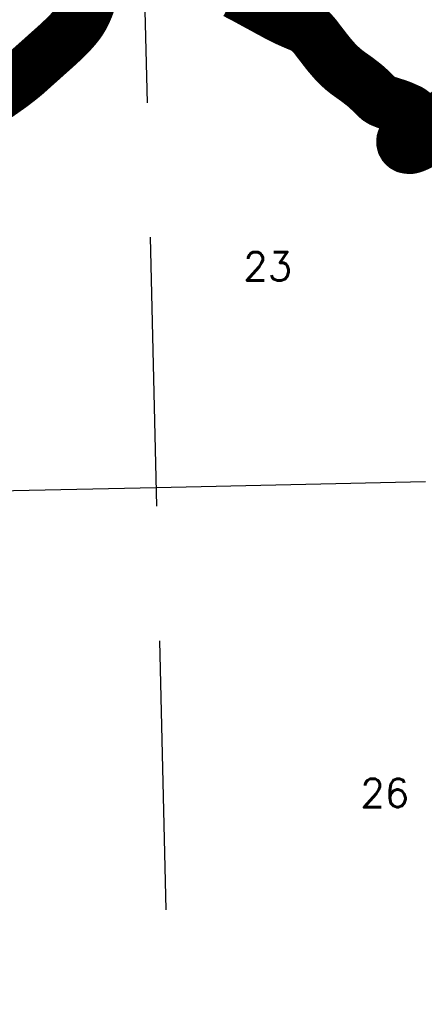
# Model space of a CAD drawing. Header units: feet. Extents: x 18803 to 104580, y -6601 to 116448.
# Tile 45 of 95: x 38843 to 42598, y 89604 to 98752. Entities that reach past the tile are written whole.
import ezdxf

# ---------------------------------------------------------------- set-up
doc = ezdxf.new("R2010")
doc.units = ezdxf.units.FT
doc.header["$LTSCALE"] = 100
doc.header["$MEASUREMENT"] = 0
doc.linetypes.add('DASHED', pattern=[0.75, 0.5, -0.25])
for name, color, linetype in [('ELPC BOLD TITLE SHEET', 3, 'Continuous'), ('ELPC-XIST', 6, 'Continuous'), ('ELRGOV-SECTION', 253, 'DASHED'), ('ET-SEC NUMBS', 253, 'Continuous')]:
    doc.layers.add(name, color=color, linetype=linetype)
doc.styles.add('L2640', font='simplex.shx', dxfattribs={"height": 264})

msp = doc.modelspace()

# ---------------------------------------------------------------- linework, layer by layer
at = {"layer": 'ELPC BOLD TITLE SHEET', "const_width": 500}
for points in [[(39509.95779090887, 99015.4682311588), (39506.56287175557, 98998.72206832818), (39506.4254219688, 98998.08070553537), (39502.61878674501, 98981.2329543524), (39502.46612407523, 98980.59009203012), (39500.69812511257, 98973.49129881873), (39497.88609017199, 98963.32952219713), (39497.81700875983, 98963.08381337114), (39487.99008908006, 98928.67413620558), (39487.80509609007, 98928.09985654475), (39487.55479005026, 98927.35376344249), (39471.07490463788, 98880.12749040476), (39467.02200391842, 98869.54861431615), (39466.6921466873, 98868.72075161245), (39458.36397622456, 98848.60154342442), (39458.08039269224, 98847.93661002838), (39452.49136468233, 98835.20928758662), (39449.41608538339, 98828.61222145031), (39449.28395800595, 98828.33203787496), (39440.65508692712, 98810.24262098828), (39440.34501921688, 98809.60884630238), (39432.17470606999, 98793.3196874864), (39431.95971785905, 98792.89782566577), (39429.50210217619, 98788.15067699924), (39424.30727719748, 98779.27203531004), (39424.30054084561, 98779.26052682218), (39416.88509125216, 98766.59716855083), (39416.66191162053, 98766.22110298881), (39408.97199083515, 98753.43419171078), (39408.67711254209, 98752.95207953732), (39402.13899937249, 98742.44027749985), (39399.5934319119, 98738.7800694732), (39399.30124606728, 98738.36584770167), (39388.40747545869, 98723.13822829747), (39387.76471443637, 98722.2665735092), (39375.47921489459, 98706.09894665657), (39375.27147561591, 98705.8280813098), (39368.50876989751, 98697.09138927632), (39361.86616143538, 98689.02699074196), (39361.6394359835, 98688.7542945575), (39347.37138681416, 98671.75246352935), (39346.88324589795, 98671.18208348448), (39333.57600879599, 98655.93373303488), (39333.44538247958, 98655.7848024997), (39330.71850989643, 98652.69139084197), (39322.62758295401, 98643.99764287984), (39313.00593452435, 98633.47123356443), (39312.59272037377, 98633.02603493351), (39303.05393442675, 98622.90494873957), (39302.89734389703, 98622.73974359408), (39292.56215705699, 98611.89794434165), (39292.14024839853, 98611.46195859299), (39291.0769738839, 98610.37958972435), (39281.66352006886, 98601.20535669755), (39281.64706516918, 98601.18929272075), (39281.63066957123, 98601.17330470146), (39271.84308348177, 98591.61280501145), (39261.99663952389, 98581.91468517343), (39261.91026654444, 98581.82986551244), (39250.97492719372, 98571.1230251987), (39250.89824895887, 98571.0481456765), (39250.5307282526, 98570.69018559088), (39239.05063834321, 98559.74143565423), (39238.97358926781, 98559.66814430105), (39226.44150746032, 98547.7783473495), (39213.42136947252, 98535.3270439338), (39213.19009837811, 98535.10761151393), (39210.44878061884, 98532.52703005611), (39200.05727271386, 98523.05285821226), (39200.01508836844, 98523.01445260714), (39187.0545260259, 98511.23167559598), (39187.0235572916, 98511.20355089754), (39174.19231668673, 98499.56299753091), (39174.06847197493, 98499.45112290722), (39170.56991962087, 98496.3041662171), (39170.56065724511, 98496.29583202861), (39161.15242449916, 98487.8277021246), (39161.09714105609, 98487.77803778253), (39147.89846418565, 98475.94353629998), (39147.66549859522, 98475.73632524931), (39134.0325317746, 98463.70797487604), (39134.00350030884, 98463.68228341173), (39133.97454879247, 98463.65671381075), (39128.91212808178, 98459.17213067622), (39128.81373704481, 98459.08467619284), (39120.05648140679, 98451.27439665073), (39119.99830150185, 98451.22261173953), (39105.45262098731, 98438.30162261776), (39090.70769720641, 98424.95001111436), (39090.51251040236, 98424.77444982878), (39086.4328805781, 98421.12956202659), (39086.41410740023, 98421.11277851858), (39075.39527431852, 98411.25538560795), (39060.51010835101, 98397.72038697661), (39060.27333193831, 98397.50683232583), (39045.26268454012, 98384.07819463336), (39045.24540394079, 98384.06270794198), (39045.2282364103, 98384.04734067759), (39044.78156443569, 98383.64676559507), (39029.70068643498, 98370.22507170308), (39029.66959424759, 98370.19731108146), (39029.63801216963, 98370.16917321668), (39013.64684987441, 98355.87618003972), (39013.50271886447, 98355.7479887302), (39003.83278005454, 98347.18966803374), (39003.80945283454, 98347.16907113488), (39003.78642187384, 98347.14870382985), (38997.23579306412, 98341.36941501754), (38980.92389419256, 98326.73619512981), (38980.84024184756, 98326.66136751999), (38964.48210799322, 98312.07102579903), (38964.46068334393, 98312.05193058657), (38964.31457490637, 98311.92180429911), (38964.14855245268, 98311.7730887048), (38948.08196448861, 98297.2983201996), (38932.30482430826, 98282.9286345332), (38932.2413964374, 98282.87099267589), (38925.44999626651, 98276.7127643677), (38916.69087788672, 98268.92631883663), (38916.65424811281, 98268.89379824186), (38901.26724220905, 98255.25036535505), (38900.99340554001, 98255.00988236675), (38885.8034034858, 98241.79788737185), (38884.6374342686, 98240.81078944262), (38884.29966714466, 98240.52817182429), (38866.82282307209, 98226.07568614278), (38866.55019009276, 98225.8523517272), (38848.74351743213, 98211.4029382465), (38848.60324149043, 98211.28965575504), (38843.84740236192, 98207.46742512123), (38830.593988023, 98197.14197377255), (38830.58941124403, 98197.13840846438), (38812.29211632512, 98182.88627632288), (38812.16804403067, 98182.79004262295), (38800.29995895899, 98173.6238181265), (38793.57878672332, 98168.51010789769), (38793.56774843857, 98168.5017127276), (38774.64422354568, 98154.11482920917), (38774.45080430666, 98153.96875490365), (38756.33764803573, 98140.38022646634), (38755.53577641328, 98139.80196602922), (38755.46400392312, 98139.75033553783), (38736.57822905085, 98126.19807380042), (38736.26001720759, 98125.9722561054), (38717.41316607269, 98112.74631186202), (38710.70527128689, 98107.99543558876), (38710.60657126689, 98107.92528584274), (38698.64884174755, 98099.39670018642), (38698.64187721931, 98099.39172919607), (38698.634974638, 98099.38680486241), (38679.45430344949, 98085.69303238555), (38679.29666845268, 98085.58112743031), (38663.78885112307, 98074.63450328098), (38659.53776181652, 98071.65333884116), (38659.29934368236, 98071.48757509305), (38617.81352770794, 98042.89171047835), (38616.00723688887, 98041.63033090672), (38597.29880867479, 98028.68898730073), (38597.27274008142, 98028.6709716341), (38577.30731789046, 98014.88613042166)], [(42862.08228308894, 97901.65024247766), (42845.42564853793, 97894.4878093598), (42844.16920323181, 97893.91282906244), (42817.85186621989, 97881.12628974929), (42815.9037008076, 97880.08999281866), (42810.16188186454, 97876.7614773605), (42794.30540157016, 97866.08653091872), (42787.35911236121, 97861.20154190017), (42786.33009366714, 97860.44623457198), (42777.90170369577, 97853.99277814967), (42761.65194155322, 97841.00378237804), (42760.34332622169, 97839.88422906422), (42759.38253942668, 97839.0286224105), (42746.04809501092, 97826.67030099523), (42736.30985017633, 97817.07427001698), (42735.10129447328, 97815.81772091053), (42731.32086840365, 97811.6701858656), (42718.15919532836, 97795.86402601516), (42715.57443695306, 97792.5044732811), (42715.31836566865, 97792.16709264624), (42697.34774203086, 97768.1652372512), (42697.05027030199, 97767.7610049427), (42693.27217618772, 97762.5370008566), (42677.9396888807, 97740.60098186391), (42677.44784778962, 97739.87363081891), (42659.53412812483, 97712.47897258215), (42659.48586245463, 97712.40541184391), (42659.46861499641, 97712.37924500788), (42642.91524414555, 97688.52843256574), (42637.5298014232, 97681.27913595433), (42636.4266490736, 97679.89506710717), (42626.66674953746, 97668.47025149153), (42626.64887156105, 97668.44938997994), (42626.631004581, 97668.42849731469), (42610.21257874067, 97649.29036770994), (42609.68358340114, 97648.69188767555), (42609.27687328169, 97648.30611157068), (42590.11057729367, 97630.50042811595), (42581.38428392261, 97622.92028229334), (42580.14639320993, 97621.90965495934), (42569.16609810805, 97613.4910785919), (42547.70243611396, 97598.9418665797), (42544.79802520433, 97597.12898347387), (42542.10841212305, 97595.67316911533), (42524.97972106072, 97587.73101726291), (42507.08145730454, 97579.68928931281), (42504.77764335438, 97578.77183522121), (42503.1039952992, 97578.1873058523), (42483.29778427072, 97571.98716542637), (42470.25519317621, 97568.88590812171), (42466.24330270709, 97568.18072985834), (42462.36617843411, 97568.28099971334), (42449.02868875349, 97569.35554028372), (42437.21130334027, 97571.51611627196), (42432.73644166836, 97572.5888066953), (42429.89844427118, 97574.08409893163), (42420.88664713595, 97579.26885011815), (42419.05163980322, 97580.82794143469), (42413.5924195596, 97586.35571861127), (42412.47841715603, 97587.7006363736), (42407.20960731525, 97596.71814030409), (42405.70459520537, 97599.52648476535), (42404.6052267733, 97603.58256762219), (42402.34733277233, 97613.90525550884), (42402.22515608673, 97615.62961667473), (42402.42792373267, 97623.39914314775), (42402.97110460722, 97627.73092329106), (42405.23021093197, 97634.84178899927), (42407.9352972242, 97641.18353729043), (42408.03929212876, 97641.37375518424), (42415.48475736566, 97651.2769140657), (42417.03767759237, 97653.18532528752), (42422.62790553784, 97659.53709918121), (42426.65173331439, 97663.95204584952), (42428.1651986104, 97665.49612756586), (42439.3166959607, 97676.07421931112), (42439.96397665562, 97676.67025800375), (42444.56745956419, 97680.78507445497), (42445.36917574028, 97681.52825469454), (42463.66527081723, 97699.11438439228), (42470.23233429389, 97705.49174838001), (42481.23235492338, 97718.06738061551), (42492.67837301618, 97731.13011002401), (42496.48849997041, 97736.51159578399), (42498.74954191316, 97740.21089487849), (42506.93334711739, 97755.90169584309), (42511.52777431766, 97766.51097635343), (42512.81364109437, 97770.04356359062), (42515.85207539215, 97780.24091718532), (42519.52750406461, 97794.76130603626), (42520.39950182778, 97799.69405713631), (42520.71693245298, 97802.7623012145), (42520.20152577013, 97822.56498195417), (42519.91386929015, 97826.35212743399), (42518.82960067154, 97829.21914756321), (42511.00477916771, 97847.6546669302), (42506.01598359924, 97857.06124155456), (42503.63115313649, 97860.97183797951), (42497.81027254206, 97869.34278394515), (42487.59585152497, 97882.0279953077), (42485.26053274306, 97884.67485779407), (42481.76152896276, 97888.2989599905), (42467.51635194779, 97899.06105680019), (42464.02898644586, 97901.40023619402), (42460.78912381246, 97903.31828207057), (42429.2028313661, 97917.79044279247), (42428.403832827, 97918.14374822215), (42419.14710643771, 97922.09040842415), (42418.76421871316, 97922.25662409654), (42383.35786613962, 97937.90316447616), (42382.3224774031, 97938.33743727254), (42372.42027234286, 97942.2715105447), (42341.41983342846, 97953.07137910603), (42341.39291429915, 97953.08077274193), (42337.52582191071, 97954.43246686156), (42336.82350949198, 97954.6673019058), (42295.61400236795, 97967.82713345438), (42290.85725821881, 97969.32955541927), (42290.84873260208, 97969.33224666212), (42249.91406798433, 97982.24631606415), (42248.29383219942, 97982.81711672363), (42247.52875139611, 97983.11543498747), (42206.11733926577, 97999.65588176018), (42204.31030812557, 98000.44592367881), (42203.25378631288, 98001.07237017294), (42177.00409429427, 98017.34820384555), (42164.94910100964, 98027.73448517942), (42163.55752575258, 98029.00295193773), (42129.44803173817, 98061.89289619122), (42129.43451268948, 98061.90592417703), (42127.51891524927, 98063.75084903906), (42127.32846440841, 98063.93581727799), (42094.71969429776, 98095.87236969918), (42094.23829075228, 98096.33376263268), (42091.37394608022, 98099.02026159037), (42057.37285212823, 98130.17941314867), (42056.70975113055, 98130.7698661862), (42053.28340245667, 98133.73411065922), (42017.64661140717, 98162.43625922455), (42017.26599915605, 98162.7378925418), (42013.45936636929, 98165.70608799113), (41973.39499282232, 98196.29194455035), (41970.63019457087, 98198.33458398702), (41970.24546670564, 98198.61425317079), (41932.83278705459, 98225.37118011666), (41932.77379509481, 98225.41347581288), (41929.15371303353, 98228.01547312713), (41928.89839228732, 98228.19702422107), (41890.92127181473, 98254.91126827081), (41890.46952724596, 98255.23495885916), (41886.88257802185, 98257.85271062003), (41850.80627081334, 98286.68361124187), (41850.18467422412, 98287.19378656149), (41850.06190273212, 98287.30174963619), (41807.78151302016, 98324.68148599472), (41806.89894556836, 98325.49298657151), (41806.84285591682, 98325.55036417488), (41773.42758802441, 98359.82224265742), (41772.91125566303, 98360.38576617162), (41739.85798787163, 98398.17220948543), (41739.51483757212, 98398.57026307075), (41708.88497827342, 98434.72516174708), (41708.64111131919, 98435.01658144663), (41708.10599550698, 98435.66397572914), (41677.28069060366, 98475.10054234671), (41676.94555884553, 98475.53758762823), (41676.70130639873, 98475.86230954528), (41676.49991347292, 98476.12695409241), (41648.33799055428, 98512.70680105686), (41648.31862098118, 98512.73204100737), (41648.29922742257, 98512.75725843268), (41647.61920578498, 98513.64442814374), (41618.65499535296, 98550.75136335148), (41618.08519370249, 98551.47750302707), (41589.27336842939, 98590.191187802), (41588.44666463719, 98591.2493306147), (41587.04764062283, 98592.95605361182), (41556.52417011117, 98628.5486122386), (41555.74133569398, 98629.36106356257), (41553.93184010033, 98631.0812929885), (41514.89888706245, 98665.05480138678), (41514.1015693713, 98665.72588955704), (41512.78334285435, 98666.52233834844), (41467.07966628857, 98692.62958244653), (41465.01559327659, 98693.70784857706), (41456.64008576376, 98697.69092450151), (41420.75862775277, 98712.14835776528), (41410.18342442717, 98716.64561996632), (41410.04685267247, 98716.70406302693), (41372.911342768, 98732.69457865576), (41363.26330303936, 98736.98312049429), (41363.1380474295, 98737.03911618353), (41327.09074328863, 98753.24630643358), (41318.3426462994, 98757.5288177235), (41317.87127644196, 98757.76466141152), (41282.33894575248, 98775.9301512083), (41281.81245970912, 98776.1924041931), (41272.28298311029, 98780.81545881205), (41272.04929472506, 98780.93017519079), (41236.29149119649, 98798.69049506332), (41227.39642012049, 98803.25984359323), (41226.51453584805, 98803.73299773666), (41191.61933598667, 98823.26716083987), (41191.53964945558, 98823.31160982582), (41185.21410189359, 98826.82737682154), (41146.37112684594, 98847.32116780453), (41144.4637427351, 98848.3689508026), (41144.3468503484, 98848.43349282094), (41103.12753162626, 98871.30918761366), (41102.89915107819, 98871.43465010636), (41102.65687759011, 98871.56639011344), (41059.10206723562, 98894.96384483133), (41058.4093916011, 98895.3482013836), (41057.91602199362, 98895.62510318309), (41017.30271543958, 98917.9531054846), (41015.62910725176, 98918.81450093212), (40974.95942927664, 98940.8898589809), (40974.9497721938, 98940.89509468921), (40974.94021957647, 98940.90027780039), (40972.27505769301, 98942.34465531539), (40933.83362643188, 98963.5820727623), (40927.10764419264, 98967.23360541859), (40926.38687579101, 98967.61301881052), (40890.55476317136, 98985.89176411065), (40890.5294851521, 98985.90461660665), (40890.50422761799, 98985.91748688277), (40881.09682490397, 98990.69533456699), (40849.59600640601, 99007.21339937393)]]:
    msp.add_lwpolyline(points, dxfattribs=at)
at = {"layer": 'ELPC-XIST'}
for points in [[(39408.67711254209, 98752.95207953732), (39402.13899937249, 98742.44027749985), (39399.5934319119, 98738.7800694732), (39399.30124606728, 98738.36584770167), (39388.40747545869, 98723.13822829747), (39387.76471443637, 98722.2665735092), (39375.47921489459, 98706.09894665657), (39375.27147561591, 98705.8280813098), (39368.50876989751, 98697.09138927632), (39361.86616143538, 98689.02699074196), (39361.6394359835, 98688.7542945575), (39347.37138681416, 98671.75246352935), (39346.88324589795, 98671.18208348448), (39333.57600879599, 98655.93373303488), (39333.44538247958, 98655.7848024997), (39330.71850989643, 98652.69139084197), (39322.62758295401, 98643.99764287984), (39313.00593452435, 98633.47123356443), (39312.59272037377, 98633.02603493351), (39303.05393442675, 98622.90494873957), (39302.89734389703, 98622.73974359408), (39292.56215705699, 98611.89794434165), (39292.14024839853, 98611.46195859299), (39291.0769738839, 98610.37958972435), (39281.66352006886, 98601.20535669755), (39281.64706516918, 98601.18929272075), (39281.63066957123, 98601.17330470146), (39271.84308348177, 98591.61280501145), (39261.99663952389, 98581.91468517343), (39261.91026654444, 98581.82986551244), (39250.97492719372, 98571.1230251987), (39250.89824895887, 98571.0481456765), (39250.5307282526, 98570.69018559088), (39239.05063834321, 98559.74143565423), (39238.97358926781, 98559.66814430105), (39226.44150746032, 98547.7783473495), (39213.42136947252, 98535.3270439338), (39213.19009837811, 98535.10761151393), (39210.44878061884, 98532.52703005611), (39200.05727271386, 98523.05285821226), (39200.01508836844, 98523.01445260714), (39187.0545260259, 98511.23167559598), (39187.0235572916, 98511.20355089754), (39174.19231668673, 98499.56299753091), (39174.06847197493, 98499.45112290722), (39170.56991962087, 98496.3041662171), (39170.56065724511, 98496.29583202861), (39161.15242449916, 98487.8277021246), (39161.09714105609, 98487.77803778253), (39147.89846418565, 98475.94353629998), (39147.66549859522, 98475.73632524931), (39134.0325317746, 98463.70797487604), (39134.00350030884, 98463.68228341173), (39133.97454879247, 98463.65671381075), (39128.91212808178, 98459.17213067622), (39128.81373704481, 98459.08467619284), (39120.05648140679, 98451.27439665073), (39119.99830150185, 98451.22261173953), (39105.45262098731, 98438.30162261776), (39090.70769720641, 98424.95001111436), (39090.51251040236, 98424.77444982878), (39086.4328805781, 98421.12956202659), (39086.41410740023, 98421.11277851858), (39075.39527431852, 98411.25538560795), (39060.51010835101, 98397.72038697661), (39060.27333193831, 98397.50683232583), (39045.26268454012, 98384.07819463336), (39045.24540394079, 98384.06270794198), (39045.2282364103, 98384.04734067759), (39044.78156443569, 98383.64676559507), (39029.70068643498, 98370.22507170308), (39029.66959424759, 98370.19731108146), (39029.63801216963, 98370.16917321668), (39013.64684987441, 98355.87618003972), (39013.50271886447, 98355.7479887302), (39003.83278005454, 98347.18966803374), (39003.80945283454, 98347.16907113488), (39003.78642187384, 98347.14870382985), (38997.23579306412, 98341.36941501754), (38980.92389419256, 98326.73619512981), (38980.84024184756, 98326.66136751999), (38964.48210799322, 98312.07102579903), (38964.46068334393, 98312.05193058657), (38964.31457490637, 98311.92180429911), (38964.14855245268, 98311.7730887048), (38948.08196448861, 98297.2983201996), (38932.30482430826, 98282.9286345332), (38932.2413964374, 98282.87099267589), (38925.44999626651, 98276.7127643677), (38916.69087788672, 98268.92631883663), (38916.65424811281, 98268.89379824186), (38901.26724220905, 98255.25036535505), (38900.99340554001, 98255.00988236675), (38885.8034034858, 98241.79788737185), (38884.6374342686, 98240.81078944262), (38884.29966714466, 98240.52817182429), (38866.82282307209, 98226.07568614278), (38866.55019009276, 98225.8523517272), (38848.74351743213, 98211.4029382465), (38848.60324149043, 98211.28965575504), (38843.84740236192, 98207.46742512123), (38830.593988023, 98197.14197377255)], [(42609.27687328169, 97648.30611157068), (42590.11057729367, 97630.50042811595), (42581.38428392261, 97622.92028229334), (42580.14639320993, 97621.90965495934), (42569.16609810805, 97613.4910785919), (42547.70243611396, 97598.9418665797), (42544.79802520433, 97597.12898347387), (42542.10841212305, 97595.67316911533), (42524.97972106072, 97587.73101726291), (42507.08145730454, 97579.68928931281), (42504.77764335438, 97578.77183522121), (42503.1039952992, 97578.1873058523), (42483.29778427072, 97571.98716542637), (42470.25519317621, 97568.88590812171), (42466.24330270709, 97568.18072985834), (42462.36617843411, 97568.28099971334), (42449.02868875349, 97569.35554028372), (42437.21130334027, 97571.51611627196), (42432.73644166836, 97572.5888066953), (42429.89844427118, 97574.08409893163), (42420.88664713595, 97579.26885011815), (42419.05163980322, 97580.82794143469), (42413.5924195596, 97586.35571861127), (42412.47841715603, 97587.7006363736), (42407.20960731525, 97596.71814030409), (42405.70459520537, 97599.52648476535), (42404.6052267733, 97603.58256762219), (42402.34733277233, 97613.90525550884), (42402.22515608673, 97615.62961667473), (42402.42792373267, 97623.39914314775), (42402.97110460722, 97627.73092329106), (42405.23021093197, 97634.84178899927), (42407.9352972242, 97641.18353729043), (42408.03929212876, 97641.37375518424), (42415.48475736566, 97651.2769140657), (42417.03767759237, 97653.18532528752), (42422.62790553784, 97659.53709918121), (42426.65173331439, 97663.95204584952), (42428.1651986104, 97665.49612756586), (42439.3166959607, 97676.07421931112), (42439.96397665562, 97676.67025800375), (42444.56745956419, 97680.78507445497), (42445.36917574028, 97681.52825469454), (42463.66527081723, 97699.11438439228), (42470.23233429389, 97705.49174838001), (42481.23235492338, 97718.06738061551), (42492.67837301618, 97731.13011002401), (42496.48849997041, 97736.51159578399), (42498.74954191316, 97740.21089487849), (42506.93334711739, 97755.90169584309), (42511.52777431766, 97766.51097635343), (42512.81364109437, 97770.04356359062), (42515.85207539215, 97780.24091718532), (42519.52750406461, 97794.76130603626), (42520.39950182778, 97799.69405713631), (42520.71693245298, 97802.7623012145), (42520.20152577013, 97822.56498195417), (42519.91386929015, 97826.35212743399), (42518.82960067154, 97829.21914756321), (42511.00477916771, 97847.6546669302), (42506.01598359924, 97857.06124155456), (42503.63115313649, 97860.97183797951), (42497.81027254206, 97869.34278394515), (42487.59585152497, 97882.0279953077), (42485.26053274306, 97884.67485779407), (42481.76152896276, 97888.2989599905), (42467.51635194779, 97899.06105680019), (42464.02898644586, 97901.40023619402), (42460.78912381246, 97903.31828207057), (42429.2028313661, 97917.79044279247), (42428.403832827, 97918.14374822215), (42419.14710643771, 97922.09040842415), (42418.76421871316, 97922.25662409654), (42383.35786613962, 97937.90316447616), (42382.3224774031, 97938.33743727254), (42372.42027234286, 97942.2715105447), (42341.41983342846, 97953.07137910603), (42341.39291429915, 97953.08077274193), (42337.52582191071, 97954.43246686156), (42336.82350949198, 97954.6673019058), (42295.61400236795, 97967.82713345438), (42290.85725821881, 97969.32955541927), (42290.84873260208, 97969.33224666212), (42249.91406798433, 97982.24631606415), (42248.29383219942, 97982.81711672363), (42247.52875139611, 97983.11543498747), (42206.11733926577, 97999.65588176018), (42204.31030812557, 98000.44592367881), (42203.25378631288, 98001.07237017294), (42177.00409429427, 98017.34820384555), (42164.94910100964, 98027.73448517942), (42163.55752575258, 98029.00295193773), (42129.44803173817, 98061.89289619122), (42129.43451268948, 98061.90592417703), (42127.51891524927, 98063.75084903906), (42127.32846440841, 98063.93581727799), (42094.71969429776, 98095.87236969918), (42094.23829075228, 98096.33376263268), (42091.37394608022, 98099.02026159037), (42057.37285212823, 98130.17941314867), (42056.70975113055, 98130.7698661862), (42053.28340245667, 98133.73411065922), (42017.64661140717, 98162.43625922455), (42017.26599915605, 98162.7378925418), (42013.45936636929, 98165.70608799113), (41973.39499282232, 98196.29194455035), (41970.63019457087, 98198.33458398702), (41970.24546670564, 98198.61425317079), (41932.83278705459, 98225.37118011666), (41932.77379509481, 98225.41347581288), (41929.15371303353, 98228.01547312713), (41928.89839228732, 98228.19702422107), (41890.92127181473, 98254.91126827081), (41890.46952724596, 98255.23495885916), (41886.88257802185, 98257.85271062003), (41850.80627081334, 98286.68361124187), (41850.18467422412, 98287.19378656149), (41850.06190273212, 98287.30174963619), (41807.78151302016, 98324.68148599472), (41806.89894556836, 98325.49298657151), (41806.84285591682, 98325.55036417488), (41773.42758802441, 98359.82224265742), (41772.91125566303, 98360.38576617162), (41739.85798787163, 98398.17220948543), (41739.51483757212, 98398.57026307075), (41708.88497827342, 98434.72516174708), (41708.64111131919, 98435.01658144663), (41708.10599550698, 98435.66397572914), (41677.28069060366, 98475.10054234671), (41676.94555884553, 98475.53758762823), (41676.70130639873, 98475.86230954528), (41676.49991347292, 98476.12695409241), (41648.33799055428, 98512.70680105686), (41648.31862098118, 98512.73204100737), (41648.29922742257, 98512.75725843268), (41647.61920578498, 98513.64442814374), (41618.65499535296, 98550.75136335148), (41618.08519370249, 98551.47750302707), (41589.27336842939, 98590.191187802), (41588.44666463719, 98591.2493306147), (41587.04764062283, 98592.95605361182), (41556.52417011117, 98628.5486122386), (41555.74133569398, 98629.36106356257), (41553.93184010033, 98631.0812929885), (41514.89888706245, 98665.05480138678), (41514.1015693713, 98665.72588955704), (41512.78334285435, 98666.52233834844), (41467.07966628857, 98692.62958244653), (41465.01559327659, 98693.70784857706), (41456.64008576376, 98697.69092450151), (41420.75862775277, 98712.14835776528), (41410.18342442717, 98716.64561996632), (41410.04685267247, 98716.70406302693), (41372.911342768, 98732.69457865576), (41363.26330303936, 98736.98312049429), (41363.1380474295, 98737.03911618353), (41327.09074328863, 98753.24630643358)]]:
    msp.add_lwpolyline(points, dxfattribs=at)
at = {"layer": 'ELRGOV-SECTION', "ltscale": 50}
msp.add_line((39966.67885367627, 100480.2075931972), (40353.50381341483, 83852.73527924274), dxfattribs=at)
msp.add_lwpolyline([(19251.86898990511, 93954.76385983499), (24281.07389236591, 94060.99139243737), (29556.00950763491, 94173.74241832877), (34833.9483081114, 94289.81827432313), (40108.80344468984, 94405.84931698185), (45386.72737634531, 94525.20614321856), (46538.536406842, 94551.97600325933)], dxfattribs=at)

# ---------------------------------------------------------------- texts
at = {"layer": 'ET-SEC NUMBS', "style": 'L2640'}
for s, p in [('23', (40918.82320740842, 96329.492328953)), ('26', (42005.47726429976, 91435.06691861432))]:
    msp.add_text(s, height=264, dxfattribs=at).set_placement(p)

doc.saveas('drawing.dxf')
